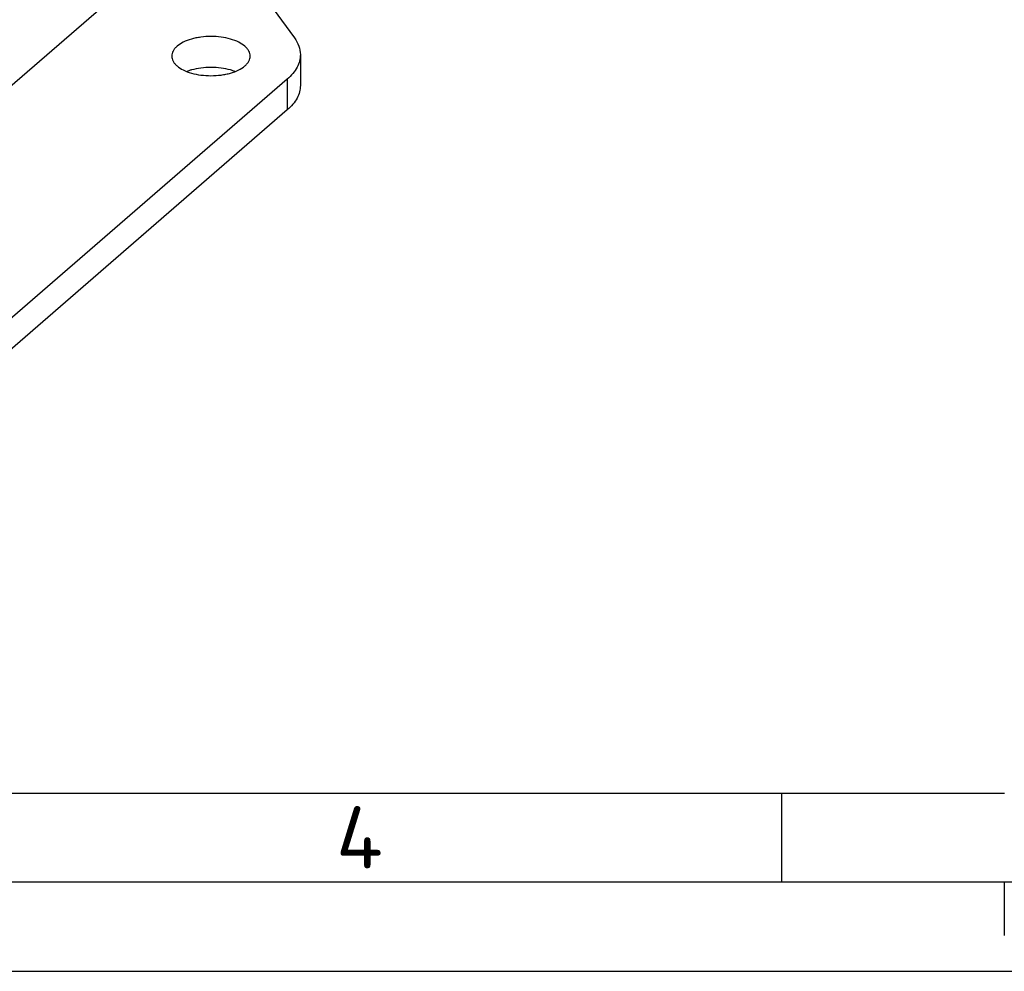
# Model space of a CAD drawing. Header units: millimetres. Extents: x 0 to 420, y 0 to 297.
# Tile 54 of 85: x 175 to 230, y 0 to 53. Entities that reach past the tile are written whole.
import ezdxf

# ---------------------------------------------------------------- set-up
doc = ezdxf.new("R2010")
doc.units = ezdxf.units.MM
doc.header["$LTSCALE"] = 23.1
doc.layers.add('0000244543_2_KÖRPERKANTE', color=7, linetype='CONTINUOUS')
doc.layers.add('0000284035_0_RAHMEN', color=7, linetype='CONTINUOUS')
doc.styles.add('TEXTSTYLE_5', font='isocpeur.ttf')

msp = doc.modelspace()

# ---------------------------------------------------------------- linework, layer by layer
at = {"layer": '0000244543_2_KÖRPERKANTE', "color": 9, "linetype": 'Continuous'}
for p, q in [((185.2186, 59.1704), (150.8126, 29.3739)), ((189.7573, 50.0633), (189.7573, 48.3313))]:
    msp.add_line(p, q, dxfattribs=at)
at = {"layer": '0000244543_2_KÖRPERKANTE', "color": 7, "linetype": 'Continuous'}
for p, q in [((185.2186, 59.1704), (190.1624, 52.3789)), ((190.4941, 51.4383), (190.4941, 49.7063)), ((189.7573, 50.0633), (168.8558, 31.9622)), ((189.7573, 48.3313), (168.8558, 30.2301))]:
    msp.add_line(p, q, dxfattribs=at)
for centre, radius, start, end in [((185.1851, 47.7561), 2.9341, 107.26907, 110.88184), ((185.2488, 47.5538), 3.1462, 106.09889, 107.2839)]:
    msp.add_arc(centre, radius, start, end, dxfattribs=at)
for points, knots in [([(186.5764, 52.3087), (186.4029, 52.3587), (186.0378, 52.4322), (185.4765, 52.4682), (185.0034, 52.4379), (184.6373, 52.3762), (184.3035, 52.2945), (183.9358, 52.1582), (183.6244, 51.965), (183.4435, 51.7846), (183.3483, 51.6473), (183.2898, 51.5036), (183.2764, 51.4043), (183.2764, 51.356)], [0, 0, 0, 0, 0.143604, 0.2948343, 0.4460646, 0.5193151, 0.5897657, 0.719101, 0.8296933, 0.8777261, 0.9213735, 0.9616226, 1, 1, 1, 1]), ([(187.6764, 51.356), (187.6764, 51.4043), (187.663, 51.5036), (187.6045, 51.6473), (187.5094, 51.7846), (187.3284, 51.965), (187.0171, 52.1583), (186.7327, 52.2635), (186.5764, 52.3087)], [0, 0, 0, 0, 0.093549, 0.1916632, 0.298068, 0.4151448, 0.6847281, 1, 1, 1, 1]), ([(190.1624, 52.3789), (190.2655, 52.2374), (190.4322, 51.9388), (190.4941, 51.6), (190.4941, 51.4383)], [0, 0, 0, 0, 0.5199491, 1, 1, 1, 1]), ([(190.4941, 51.4383), (190.4941, 51.3177), (190.4608, 51.0694), (190.3144, 50.7101), (190.0765, 50.3669), (189.8714, 50.1622), (189.7573, 50.0633)], [0, 0, 0, 0, 0.2252932, 0.4616312, 0.718074, 1, 1, 1, 1]), ([(183.2764, 51.356), (183.2764, 51.3078), (183.2898, 51.2084), (183.3483, 51.0647), (183.4435, 50.9274), (183.6244, 50.747), (183.9357, 50.5538), (184.2201, 50.4485), (184.3764, 50.4034)], [0, 0, 0, 0, 0.093549, 0.1916632, 0.298068, 0.4151448, 0.6847281, 1, 1, 1, 1]), ([(184.3764, 50.4034), (184.55, 50.3533), (184.9151, 50.2798), (185.4763, 50.2438), (185.9495, 50.2741), (186.3155, 50.3358), (186.6494, 50.4176), (187.0171, 50.5538), (187.3284, 50.747), (187.5094, 50.9274), (187.6045, 51.0647), (187.663, 51.2084), (187.6764, 51.3078), (187.6764, 51.356)], [0, 0, 0, 0, 0.143604, 0.2948343, 0.4460646, 0.5193151, 0.5897657, 0.719101, 0.8296933, 0.8777261, 0.9213735, 0.9616226, 1, 1, 1, 1]), ([(186.5764, 50.5766), (186.4029, 50.6267), (186.0378, 50.7002), (185.4764, 50.7362), (184.9151, 50.7002), (184.55, 50.6267), (184.3764, 50.5766)], [0, 0, 0, 0, 0.2435334, 0.5, 0.7564666, 1, 1, 1, 1]), ([(186.8136, 50.4974), (186.7945, 50.5047), (186.7163, 50.5337), (186.6369, 50.5591), (186.5764, 50.5766)], [0, 0, 0, 0, 0.2447726, 1, 1, 1, 1]), ([(190.4941, 49.7063), (190.4941, 49.5857), (190.4608, 49.3374), (190.3144, 48.9781), (190.0765, 48.6348), (189.8714, 48.4301), (189.7573, 48.3313)], [0, 0, 0, 0, 0.2252932, 0.4616312, 0.718074, 1, 1, 1, 1])]:
    msp.add_open_spline(points, degree=3, knots=knots, dxfattribs=at)
at = {"layer": '0000284035_0_RAHMEN', "color": 1, "linetype": 'Continuous'}
for p, q in [((25, 10), (230.025, 10)), ((217.5, 10), (217.5, 5)), ((229.9982, 5.0018), (230, 2)), ((0, 0), (420, 0))]:
    msp.add_line(p, q, dxfattribs=at)
at = {"layer": '0000284035_0_RAHMEN', "color": 7, "linetype": 'Continuous'}
msp.add_line((415, 5), (20, 5), dxfattribs=at)

# ---------------------------------------------------------------- texts
at = {"layer": '0000284035_0_RAHMEN', "color": 7, "linetype": 'Continuous', "style": 'TEXTSTYLE_5', "oblique": 0.00002}
msp.add_text('4', height=3.4932, dxfattribs=at).set_placement((192.5, 5.77))

doc.saveas('drawing.dxf')
